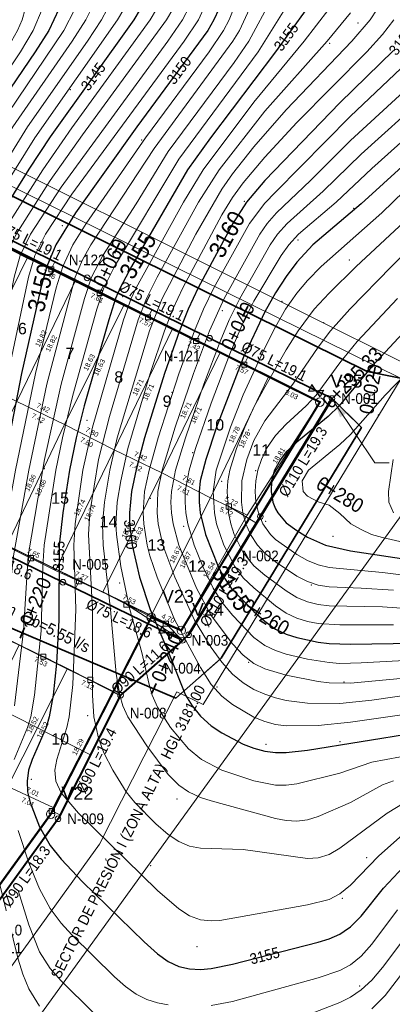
# Model space of a CAD drawing. Header units: metres. Extents: x 295850 to 310263, y 8095845 to 8104014.
# Tile 32 of 77: x 296290 to 296342, y 8096291 to 8096429. Entities that reach past the tile are written whole.
import ezdxf
from ezdxf.enums import TextEntityAlignment as Align

# ---------------------------------------------------------------- set-up
doc = ezdxf.new("R2010")
doc.units = ezdxf.units.M
doc.linetypes.add('CENTER', pattern=[5.08, 3.175, -0.635, 0.635, -0.635])
for name, color, linetype, lineweight in [('ALIN-C08', 8, 'CENTER', 13), ('ALIN-C18', 8, 'CENTER', 13), ('ALIN-LA', 8, 'CENTER', 13), ('ALIN-LC', 8, 'CENTER', 13), ('ALIN-PNORTE', 8, 'CENTER', 13), ('AP-CONEX', 150, 'Continuous', 18), ('AP-LC', 134, 'Continuous', 35), ('AP-LC-TXT', 134, 'Continuous', 18), ('AP-LI', 30, 'Continuous', 35), ('AP-LI-TXT', 30, 'Continuous', 18), ('AP-NODOS', 1, 'Continuous', 18), ('AP-NODOS-TXT', 1, 'Continuous', 18), ('AP-RED-075', 5, 'Continuous', 35), ('AP-RED-090', 140, 'Continuous', 40), ('AP-RED-110', 170, 'Continuous', 50), ('AP-RED-TXT', 5, 'Continuous', 18), ('AP-SECTORES-TXT', 211, 'Continuous', 18), ('AP-VALVULAS', 42, 'Continuous', 25), ('C-TOPO-MAJR', 33, 'Continuous', 25), ('C-TOPO-MINR', 253, 'Continuous', 13), ('C-TOPO-PNTS', 8, 'Continuous', 9), ('C-TOPO-TEXT', 33, 'Continuous', 13), ('C-TOPO-TEXT-500', 33, 'Continuous', 13), ('LOTE', 7, 'Continuous', 18), ('LOTE_MEDIDAS', 8, 'Continuous', 13), ('LOTE_NUMERO', 8, 'Continuous', 13), ('MANZANA', 3, 'Continuous', 25), ('PERIMETRO', 1, 'Continuous', 35), ('RELIEVE_LIMITE', 6, 'Continuous', 18), ('VERTICES', 1, 'Continuous', 13), ('VIA_BORDE', 8, 'Continuous', 18)]:
    doc.layers.add(name, color=color, linetype=linetype, lineweight=lineweight)
doc.styles.add('ARIAL', font='arial.ttf')

# ---------------------------------------------------------------- blocks, each defined once
blk = doc.blocks.new('PUNTOS_TOPOGRAFICOS')
at = {"layer": 'C-TOPO-PNTS'}
for p in [(296337.538, 8096428.472, 3157.484), (296327.371, 8096425.497, 3155.27), (296333.571, 8096425.638, 3157.11), (296297.296, 8096419.12, 3144.208), (296307.285, 8096412.106, 3150.9), (296321.632, 8096403.498, 3160.03), (296336.936, 8096402.541, 3164.98), (296296.162, 8096400.132, 3149.898), (296329.156, 8096398.103, 3164.561), (296336.336, 8096395.332, 3166.666), (296304.595, 8096390.168, 3155.474), (296326.889, 8096389.538, 3165.926), (296318.55, 8096388.23, 3162.308), (296332.72, 8096386.529, 3167.666), (296314.042, 8096384.248, 3160.896), (296311.523, 8096376.817, 3160.938), (296339.862, 8096377.069, 3170.686), (296323.545, 8096375.76, 3167.212), (296340.372, 8096373.635, 3171.378), (296293.133, 8096372.535, 3152.176), (296299.634, 8096372.891, 3155.48), (296322.229, 8096371.527, 3167.394), (296314.42, 8096368.378, 3163.892), (296307.215, 8096367.683, 3160.19), (296293.637, 8096366.111, 3153.17), (296323.236, 8096365.859, 3169.072), (296318.45, 8096364.348, 3166.786), (296326.511, 8096363.466, 3171.34), (296308.5, 8096361.954, 3161.782), (296324.643, 8096358.756, 3169.698), (296313.16, 8096358.05, 3163.748), (296297.416, 8096356.412, 3155.874), (296334.066, 8096356.631, 3170.768), (296304.217, 8096350.115, 3158.8), (296331.02, 8096349.829, 3168.138), (296303.46, 8096346.11, 3158.3), (296316.183, 8096344.195, 3162.468), (296322.229, 8096339.031, 3163.072), (296335.58, 8096336.26, 3163.128), (296317.807, 8096335.589, 3161.128), (296299.728, 8096331.544, 3156.952), (296335.023, 8096327.937, 3160.032), (296324.667, 8096327.577, 3160.298), (296291.851, 8096322.644, 3155.816), (296298.878, 8096321.909, 3156.496), (296312.198, 8096319.925, 3157.718), (296338.743, 8096311.683, 3156.3), (296308.513, 8096310.573, 3156.28), (296335.342, 8096306.015, 3156.09), (296292.643, 8096301.504, 3153.552), (296315.032, 8096299.237, 3155.726), (296337.798, 8096293.734, 3153.462)]:
    blk.add_point(p, dxfattribs=at)
blk = doc.blocks.new('CURVAS_NIVEL')
at = {"layer": 'C-TOPO-MAJR'}
for points, elevation in [([(296295.66, 8096430.42), (296294.27, 8096427.42), (296292.39, 8096424.42), (296286.23, 8096415.42), (296280.99, 8096406.5), (296278.69, 8096401.92), (296275.9, 8096395.92), (296275.32, 8096394.42), (296274.43, 8096391.42), (296264.05, 8096337.42), (296263.08, 8096331.42), (296262.43, 8096320.92), (296262.3, 8096316.42), (296262.46, 8096310.42), (296263.56, 8096292.42), (296263.53, 8096289.42)], 3140), ([(296307.06, 8096430.42), (296306.19, 8096428.92), (296294.49, 8096412.55), (296291.49, 8096408.04), (296286.75, 8096400.42), (296285.49, 8096397.92), (296284.69, 8096395.92), (296283.5, 8096391.42), (296272.6, 8096334.42), (296271.69, 8096328.42), (296271.47, 8096322.42), (296271.59, 8096317.92), (296272.99, 8096304.42), (296274.68, 8096292.42), (296274.98, 8096287.92)], 3145), ([(296318.07, 8096430.42), (296317.39, 8096428.92), (296316.53, 8096427.42), (296306.61, 8096413.92), (296298.03, 8096401.92), (296295.25, 8096397.42), (296293.98, 8096394.42), (296293.18, 8096391.42), (296290.47, 8096379.42), (296286.99, 8096361.87), (296283.89, 8096344.92), (296280.99, 8096327.63), (296280.74, 8096325.42), (296280.81, 8096320.92), (296281.62, 8096314.92), (296282.69, 8096308.92), (296284.94, 8096298.42), (296286.27, 8096290.92)], 3150), ([(296332.48, 8096433.42), (296326, 8096424.42), (296316.89, 8096412.42), (296313.68, 8096407.92), (296305.85, 8096394.42), (296304.25, 8096391.42), (296303.63, 8096389.92), (296302.66, 8096386.92), (296299.24, 8096374.92), (296298.11, 8096370.42), (296297.16, 8096365.92), (296296.22, 8096359.92), (296295.72, 8096355.42), (296295.67, 8096344.92), (296295.34, 8096338.92), (296294.91, 8096334.42), (296294.35, 8096331.42), (296293.89, 8096329.92), (296291.95, 8096325.42), (296291.43, 8096323.92), (296291.23, 8096322.42), (296291.31, 8096320.92), (296291.65, 8096319.42), (296292.99, 8096316.01), (296294.49, 8096313.42), (296295.99, 8096311.47), (296298.99, 8096308.34), (296307.64, 8096299.92), (296309.49, 8096298.23), (296310.99, 8096297.16), (296312.49, 8096296.49), (296313.99, 8096296.15), (296315.49, 8096296.07), (296316.99, 8096296.2), (296319.99, 8096296.82), (296331.99, 8096299.88), (296333.49, 8096300.35), (296334.99, 8096301), (296335.63, 8096301.42), (296336.49, 8096302.03), (296337.99, 8096303.52), (296341.11, 8096307.42), (296343.93, 8096310.42)], 3155), ([(296342.49, 8096424.62), (296334.99, 8096417.32), (296324.49, 8096406.44), (296321.96, 8096403.42), (296320.02, 8096400.42), (296315.2, 8096391.42), (296313.77, 8096388.42), (296312.57, 8096385.42), (296310.49, 8096379.42), (296307.69, 8096370.42), (296306.49, 8096366.02), (296305.86, 8096362.92), (296305.56, 8096359.92), (296305.59, 8096358.42), (296305.93, 8096355.42), (296306.98, 8096350.92), (296308.48, 8096346.42), (296311.05, 8096340.42), (296313.43, 8096334.42), (296314.35, 8096332.92), (296315.49, 8096331.51), (296316.99, 8096330.16), (296318.49, 8096329.15), (296321.49, 8096327.6), (296322.99, 8096327.01), (296324.49, 8096326.61), (296325.99, 8096326.41), (296327.49, 8096326.42), (296330.49, 8096326.74), (296345.49, 8096329.15)], 3160), ([(296331.99, 8096341.85), (296333.49, 8096341.67), (296336.49, 8096341.59), (296351.49, 8096341.82)], 3165), ([(296349.99, 8096414.1), (296337.99, 8096403.16), (296331.22, 8096397.42), (296328.99, 8096395.03), (296327.49, 8096393.01), (296325.99, 8096390.71), (296324.49, 8096388.07), (296321.49, 8096381.62), (296317.75, 8096371.92), (296316.23, 8096367.42), (296315.48, 8096364.42), (296315.32, 8096362.92), (296315.32, 8096361.42), (296315.48, 8096359.92), (296316.19, 8096356.92), (296317.99, 8096352.42), (296318.78, 8096350.92), (296319.8, 8096349.42), (296322.99, 8096346.15), (296324.49, 8096344.77), (296325.99, 8096343.68), (296327.49, 8096342.96), (296328.99, 8096342.48), (296331.99, 8096341.85)], 3165), ([(296346.94, 8096388.42), (296339.49, 8096380.43), (296334.91, 8096374.92), (296333.37, 8096373.42), (296328.99, 8096369.85), (296327.49, 8096368.46), (296326.69, 8096367.42), (296325.84, 8096365.92), (296325.45, 8096364.42), (296325.39, 8096362.92), (296325.64, 8096361.42), (296325.99, 8096360.52), (296326.33, 8096359.92), (296327.49, 8096358.56), (296328.99, 8096357.46), (296330.49, 8096356.56), (296333, 8096355.42), (296336.49, 8096354.62), (296345.49, 8096353.27)], 3170)]:
    blk.add_lwpolyline(points, dxfattribs=dict(at, elevation=elevation))
at = {"layer": 'C-TOPO-MINR'}
for points, elevation in [([(296291.39, 8096431.92), (296290.54, 8096428.92), (296289.92, 8096427.42), (296288.24, 8096424.42), (296283.32, 8096416.92), (296278.13, 8096407.92), (296272.38, 8096395.92), (296271.23, 8096392.92), (296270.8, 8096391.42), (296261.49, 8096343.09), (296259.67, 8096332.92), (296258.77, 8096322.42), (296258.63, 8096319.42), (296258.68, 8096313.42), (296259.07, 8096301.42), (296259.13, 8096292.42), (296258.98, 8096289.42)], 3138), ([(296293.35, 8096430.42), (296292.11, 8096427.42), (296290.32, 8096424.42), (296285.22, 8096416.92), (296279.94, 8096407.92), (296277.68, 8096403.42), (296274.15, 8096395.92), (296273.03, 8096392.92), (296272.62, 8096391.42), (296262.23, 8096337.42), (296261.29, 8096331.42), (296260.56, 8096320.92), (296260.46, 8096317.92), (296260.58, 8096310.42), (296261.32, 8096292.42), (296261.23, 8096289.42)], 3139), ([(296297.93, 8096430.42), (296296.4, 8096427.42), (296287.25, 8096413.92), (296282.78, 8096406.42), (296281.17, 8096403.42), (296277.65, 8096395.92), (296276.62, 8096392.92), (296275.91, 8096389.92), (296265.59, 8096335.92), (296264.86, 8096331.42), (296264.21, 8096319.42), (296264.19, 8096314.92), (296264.49, 8096309.01), (296265.78, 8096292.42), (296265.83, 8096289.42)], 3141), ([(296300.19, 8096430.42), (296299.44, 8096428.92), (296297.55, 8096425.92), (296289.25, 8096413.92), (296282.95, 8096403.42), (296280.71, 8096398.92), (296279.4, 8096395.92), (296278.86, 8096394.42), (296278.05, 8096391.42), (296267.41, 8096335.92), (296266.49, 8096329.92), (296266.1, 8096320.92), (296266.04, 8096316.42), (296266.37, 8096310.42), (296268.09, 8096290.92)], 3142), ([(296302.46, 8096430.42), (296301.66, 8096428.92), (296299.68, 8096425.92), (296291.28, 8096413.92), (296284.77, 8096403.42), (296283.17, 8096400.42), (296281.77, 8096397.42), (296280.64, 8096394.42), (296280.21, 8096392.92), (296279.26, 8096388.42), (296269.24, 8096335.92), (296268.27, 8096329.92), (296267.93, 8096322.42), (296267.92, 8096316.42), (296268.64, 8096307.42), (296270.34, 8096290.92)], 3143), ([(296304.76, 8096430.42), (296303.91, 8096428.92), (296292.33, 8096412.42), (296285.76, 8096401.92), (296283.51, 8096397.42), (296282.92, 8096395.92), (296282.02, 8096392.92), (296270.78, 8096334.42), (296270.26, 8096331.42), (296269.92, 8096328.42), (296269.69, 8096322.42), (296269.73, 8096317.92), (296270.8, 8096305.92), (296272.14, 8096295.42), (296272.58, 8096290.92)], 3144), ([(296309.36, 8096430.42), (296308.47, 8096428.92), (296297.49, 8096413.79), (296293.44, 8096407.92), (296288.49, 8096400.18), (296287.06, 8096397.42), (296286.48, 8096395.92), (296285.64, 8096392.92), (296285.03, 8096389.92), (296274.43, 8096334.42), (296273.47, 8096328.42), (296273.26, 8096323.92), (296273.46, 8096317.92), (296275.04, 8096304.42), (296276.91, 8096292.42), (296277.21, 8096289.42)], 3146), ([(296311.62, 8096430.42), (296310.75, 8096428.92), (296298.99, 8096412.82), (296294.49, 8096406.42), (296289.69, 8096398.92), (296288.32, 8096395.92), (296287.49, 8096392.92), (296285.72, 8096383.92), (296276.26, 8096334.42), (296275.27, 8096328.42), (296275.06, 8096323.92), (296275.35, 8096317.92), (296277.1, 8096304.42), (296279.16, 8096292.42), (296279.82, 8096286.42)], 3147), ([(296313.99, 8096430.78), (296313, 8096428.92), (296310.93, 8096425.92), (296295.99, 8096405.52), (296291.7, 8096398.92), (296290.26, 8096395.92), (296289.41, 8096392.92), (296287.29, 8096382.42), (296279.49, 8096341.8), (296277.11, 8096328.42), (296276.89, 8096323.92), (296277.26, 8096317.92), (296279.2, 8096304.42), (296280.92, 8096295.42), (296281.64, 8096290.92)], 3148), ([(296316.56, 8096431.92), (296315.22, 8096428.92), (296313.22, 8096425.92), (296297.49, 8096404.52), (296293.83, 8096398.92), (296292.33, 8096395.92), (296291.42, 8096392.92), (296288.57, 8096379.42), (296280.99, 8096339.77), (296279.49, 8096331.35), (296278.87, 8096326.92), (296278.81, 8096322.42), (296279.03, 8096319.42), (296279.41, 8096316.42), (296280.99, 8096306.41), (296283.21, 8096295.42), (296284.92, 8096284.92)], 3149), ([(296321.49, 8096433.92), (296319.53, 8096428.92), (296318.74, 8096427.42), (296316.71, 8096424.42), (296307.81, 8096412.42), (296299.51, 8096400.42), (296297.63, 8096397.42), (296296.22, 8096394.42), (296295.33, 8096391.42), (296292.41, 8096379.42), (296289.63, 8096365.92), (296287.13, 8096352.42), (296284.06, 8096331.42), (296282.8, 8096325.42), (296282.67, 8096323.92), (296282.76, 8096320.92), (296283.62, 8096314.92), (296284.53, 8096310.42), (296286.97, 8096299.92), (296288.18, 8096293.92), (296289.01, 8096290.92)], 3151), ([(296323.73, 8096433.42), (296320.94, 8096427.42), (296320.04, 8096425.92), (296309.03, 8096410.92), (296300.17, 8096397.42), (296298.99, 8096395.34), (296297.97, 8096392.92), (296294.02, 8096377.92), (296291.49, 8096365.92), (296289.36, 8096353.92), (296288.21, 8096343.42), (296286.87, 8096332.92), (296286.27, 8096329.92), (296284.93, 8096325.42), (296284.7, 8096323.92), (296284.72, 8096320.92), (296285.11, 8096317.92), (296285.67, 8096314.92), (296289.99, 8096297.5), (296290.66, 8096295.42), (296291.49, 8096293.34), (296292.99, 8096290.91)], 3152), ([(296339.49, 8096290.56), (296341.36, 8096292.42), (296348.26, 8096301.42)], 3152), ([(296325.51, 8096431.92), (296322.28, 8096425.92), (296320.2, 8096422.92), (296310.99, 8096410.51), (296306.49, 8096403.17), (296301.84, 8096395.92), (296300.27, 8096392.92), (296299.28, 8096389.92), (296296.02, 8096377.92), (296293.66, 8096367.42), (296291.41, 8096353.92), (296290.73, 8096343.42), (296289.47, 8096332.92)], 3153), ([(296289.99, 8096307.11), (296291.49, 8096302.3), (296292.99, 8096298.52), (296294.49, 8096296.19), (296295.99, 8096294.46), (296300.49, 8096290.05)], 3153), ([(296329.84, 8096289.42), (296334.99, 8096291.46), (296336.49, 8096292.2), (296337.99, 8096293.19), (296339.49, 8096294.57), (296340.99, 8096296.33), (296345.49, 8096302.36)], 3153), ([(296327.32, 8096430.42), (296323.58, 8096424.42), (296312.47, 8096409.42), (296303.47, 8096394.42), (296301.98, 8096391.42), (296301, 8096388.42), (296297.64, 8096376.42), (296296.2, 8096370.42), (296295.26, 8096365.92), (296293.65, 8096355.42), (296293.44, 8096352.42), (296293.21, 8096343.42), (296292.3, 8096334.42), (296291.76, 8096331.42), (296291.31, 8096329.92), (296289.42, 8096325.42)], 3154), ([(296289.99, 8096315.49), (296291.49, 8096310.99), (296292.99, 8096307.35), (296294.49, 8096304.58), (296295.99, 8096302.53), (296297.49, 8096300.9), (296303.49, 8096295.05), (296304.99, 8096293.69), (296306.49, 8096292.6), (296307.99, 8096291.87), (296309.49, 8096291.41), (296310.99, 8096291.13)], 3154), ([(296316.99, 8096291.04), (296319.99, 8096291.59), (296331.99, 8096294.9), (296334.99, 8096295.92), (296336.49, 8096296.72), (296337.99, 8096297.94), (296339.49, 8096299.61), (296343.09, 8096304.42)], 3154), ([(296333.47, 8096430.42), (296329.99, 8096425.92), (296322.99, 8096417.39), (296315.87, 8096407.92), (296313.13, 8096403.42), (296306.49, 8096391.42), (296305.8, 8096389.92), (296304.72, 8096386.92), (296300.4, 8096371.92), (296299.06, 8096365.92), (296297.96, 8096358.42), (296297.8, 8096355.42), (296298.04, 8096346.42), (296297.64, 8096335.92), (296297.13, 8096331.42), (296296.78, 8096329.92), (296295.38, 8096325.42), (296295.13, 8096323.92), (296295.27, 8096322.42), (296295.99, 8096320.77), (296298.44, 8096317.92), (296309.49, 8096307.13), (296312.49, 8096304.53), (296313.99, 8096303.58), (296315.49, 8096303.02), (296316.99, 8096302.85), (296318.19, 8096302.92), (296330.49, 8096305.1), (296333.49, 8096305.85), (296334.99, 8096306.63), (296336.49, 8096307.84), (296340.43, 8096311.92), (296343.82, 8096314.92)], 3156), ([(296336.49, 8096429.88), (296333.24, 8096425.92), (296324.49, 8096416.14), (296318.11, 8096407.92), (296315.24, 8096403.42), (296309.45, 8096392.92), (296307.96, 8096389.92), (296306.78, 8096386.92), (296302.76, 8096373.42), (296301.23, 8096367.42), (296300.02, 8096359.92), (296299.82, 8096356.92), (296300.4, 8096346.42), (296300.41, 8096334.42), (296300.6, 8096331.42), (296301.21, 8096328.42), (296301.99, 8096326.38), (296303.22, 8096323.92), (296305.11, 8096320.92), (296306.33, 8096319.42), (296309.27, 8096316.42), (296310.99, 8096314.95), (296312.49, 8096313.95), (296313.99, 8096313.31), (296315.49, 8096313.01), (296321.49, 8096312.86), (296330.49, 8096311.57), (296331.99, 8096311.66), (296333.49, 8096312.12), (296334.99, 8096313.01), (296341.61, 8096317.92), (296343.99, 8096319.38)], 3157), ([(296341.19, 8096431.92), (296339.24, 8096428.92), (296336.68, 8096425.92), (296327.49, 8096416.31), (296322.99, 8096411.16), (296319.99, 8096407.35), (296318.49, 8096405.21), (296314.85, 8096398.92), (296310.12, 8096389.92), (296308.35, 8096385.42), (296303.85, 8096370.42), (296302.81, 8096365.92), (296302.05, 8096361.42), (296301.77, 8096358.42), (296301.87, 8096355.42), (296302.89, 8096346.42), (296303.7, 8096337.42), (296304.2, 8096334.42), (296304.64, 8096332.92), (296305.32, 8096331.42), (296307.99, 8096327.35), (296310.99, 8096323.35), (296312.49, 8096321.84), (296313.83, 8096320.92), (296315.49, 8096320.14), (296316.99, 8096319.65), (296325.99, 8096317.19), (296327.49, 8096316.91), (296328.99, 8096316.8), (296330.49, 8096316.98), (296331.99, 8096317.48), (296336.49, 8096319.43), (296340.99, 8096321.91), (296342.49, 8096322.46)], 3158), ([(296342.54, 8096428.92), (296340.99, 8096426.86), (296338.76, 8096424.42), (296328.99, 8096414.55), (296324.49, 8096409.71), (296321.49, 8096406.13), (296319.99, 8096404.05), (296318.49, 8096401.61), (296313.02, 8096391.42), (296311.62, 8096388.42), (296310.45, 8096385.42), (296308.48, 8096379.42), (296305.35, 8096368.92), (296304.35, 8096364.42), (296303.85, 8096361.42), (296303.66, 8096358.42), (296303.73, 8096356.92), (296304.35, 8096352.42), (296305.62, 8096346.42), (296307.3, 8096340.42), (296308.31, 8096335.92), (296308.76, 8096334.42), (296309.49, 8096332.76), (296311.32, 8096329.92), (296313.83, 8096326.92), (296315.65, 8096325.42), (296318.49, 8096323.94), (296322.99, 8096322.44), (296325.99, 8096321.85), (296327.49, 8096321.82), (296328.99, 8096322.01), (296334.99, 8096323.52), (296339.49, 8096325.06), (296345.49, 8096326.2)], 3159), ([(296322.99, 8096331.35), (296324.49, 8096330.73), (296325.99, 8096330.33), (296327.49, 8096330.13), (296331.99, 8096330.2), (296336.49, 8096330.67), (296343.99, 8096331.74)], 3161), ([(296344.43, 8096422.92), (296336.49, 8096415.43), (296325.99, 8096404.8), (296324.49, 8096403.24), (296322.34, 8096400.42), (296317.39, 8096391.42), (296315.92, 8096388.42), (296314.67, 8096385.42), (296312.49, 8096379.38), (296309.6, 8096370.42), (296308.3, 8096365.92), (296307.67, 8096362.92), (296307.47, 8096359.92), (296307.56, 8096358.42), (296308.04, 8096355.42), (296308.42, 8096353.92), (296309.43, 8096350.92), (296311.92, 8096344.92), (296315.49, 8096338.29), (296317.02, 8096335.92), (296318.49, 8096334.3), (296319.99, 8096333.11), (296322.99, 8096331.35)], 3161), ([(296325.99, 8096334.06), (296327.49, 8096333.71), (296330.49, 8096333.3), (296334.99, 8096333.28), (296339.49, 8096333.75), (296348.49, 8096335.04)], 3162), ([(296345.06, 8096419.92), (296336.49, 8096412.05), (296330.9, 8096406.42), (296326.16, 8096401.92), (296324.84, 8096400.42), (296323.79, 8096398.92), (296318.81, 8096389.92), (296316.77, 8096385.42), (296314.52, 8096379.42), (296311.98, 8096371.92), (296310.15, 8096365.92), (296309.52, 8096362.92), (296309.43, 8096359.92), (296309.59, 8096358.42), (296310.24, 8096355.42), (296311.91, 8096350.92), (296314.65, 8096344.92), (296316.99, 8096341.12), (296318.49, 8096339.05), (296319.99, 8096337.37), (296321.49, 8096336.14), (296322.99, 8096335.23), (296324.49, 8096334.56), (296325.99, 8096334.06)], 3162), ([(296327.49, 8096337.21), (296331.99, 8096336.33), (296333.49, 8096336.16), (296336.49, 8096336.13), (296357.49, 8096338.05)], 3163), ([(296346.99, 8096418.25), (296337.99, 8096410.1), (296332.67, 8096404.92), (296327.63, 8096400.42), (296326.3, 8096398.92), (296325.26, 8096397.42), (296320.99, 8096389.92), (296319.52, 8096386.92), (296318.24, 8096383.92), (296315.97, 8096377.92), (296313.4, 8096370.42), (296312.02, 8096365.92), (296311.43, 8096362.92), (296311.35, 8096361.42), (296311.44, 8096359.92), (296311.67, 8096358.42), (296312.47, 8096355.42), (296314.94, 8096349.42), (296316.99, 8096345.59), (296319.99, 8096341.61), (296321.49, 8096340.02), (296322.99, 8096338.88), (296324.49, 8096338.11), (296327.49, 8096337.21)], 3163), ([(296334.99, 8096338.88), (296337.99, 8096338.94), (296354.49, 8096339.82)], 3164), ([(296348.49, 8096416.17), (296339.49, 8096408.09), (296334.5, 8096403.42), (296329.2, 8096398.92), (296327.86, 8096397.42), (296326.78, 8096395.92), (296322.99, 8096389.56), (296321.49, 8096386.55), (296319.71, 8096382.42), (296316.99, 8096375.27), (296314.81, 8096368.92), (296313.91, 8096365.92), (296313.37, 8096362.92), (296313.34, 8096361.42), (296313.47, 8096359.92), (296313.74, 8096358.42), (296314.64, 8096355.42), (296315.84, 8096352.42), (296317.26, 8096349.42), (296318.49, 8096347.45), (296319.99, 8096345.62), (296322.99, 8096342.48), (296324.49, 8096341.38), (296325.99, 8096340.67), (296327.49, 8096340.18), (296330.49, 8096339.48), (296333.49, 8096339), (296334.99, 8096338.88)], 3164), ([(296330.49, 8096344.74), (296331.99, 8096344.46), (296334.99, 8096344.25), (296342.49, 8096344.26)], 3166), ([(296347.08, 8096407.92), (296340.87, 8096401.92), (296332.4, 8096394.42), (296330.49, 8096392.43), (296328.99, 8096390.65), (296327.42, 8096388.42), (296325.99, 8096385.96), (296324.49, 8096383.01), (296321.49, 8096376.43), (296319.69, 8096371.92), (296317.7, 8096365.92), (296317.26, 8096362.92), (296317.46, 8096359.92), (296317.76, 8096358.42), (296318.75, 8096355.42), (296320.29, 8096352.42), (296321.49, 8096350.85), (296322.99, 8096349.43), (296325.99, 8096346.95), (296327.49, 8096345.92), (296328.99, 8096345.2), (296330.49, 8096344.74)], 3166), ([(296343.99, 8096400.63), (296337.3, 8096394.42), (296333.49, 8096390.66), (296331.42, 8096388.42), (296329.16, 8096385.42), (296327.49, 8096382.76), (296324.49, 8096377.51), (296322.99, 8096374.71), (296321.71, 8096371.92), (296320.54, 8096368.92), (296319.62, 8096365.92), (296319.33, 8096364.42), (296319.22, 8096362.92), (296319.44, 8096359.92), (296319.76, 8096358.42), (296320.24, 8096356.92), (296321.49, 8096354.4), (296322.99, 8096352.55), (296324.49, 8096351.24), (296327.49, 8096349.01), (296328.99, 8096348.1), (296330.49, 8096347.48), (296331.99, 8096347.12), (296333.49, 8096346.94), (296340.99, 8096346.81), (296346.99, 8096346.38)], 3167), ([(296337.99, 8096349.41), (296342.49, 8096349.13)], 3168), ([(296348.27, 8096400.42), (296342.23, 8096394.42), (296336.42, 8096388.42), (296333.7, 8096385.42), (296331.99, 8096383.14), (296328.43, 8096377.92), (296324.49, 8096372.8), (296322.99, 8096370.05), (296321.97, 8096367.42), (296321.27, 8096364.42), (296321.23, 8096361.42), (296321.44, 8096359.92), (296321.84, 8096358.42), (296322.48, 8096356.92), (296323.46, 8096355.42), (296324.49, 8096354.31), (296325.99, 8096353.08), (296328.99, 8096351.07), (296330.49, 8096350.32), (296331.99, 8096349.84), (296333.49, 8096349.59), (296337.99, 8096349.41)], 3168), ([(296343.07, 8096389.92), (296337.42, 8096383.92), (296335, 8096380.92), (296331.68, 8096376.42), (296330.31, 8096374.92), (296327.49, 8096372.34), (296325.99, 8096370.76), (296324.76, 8096368.92), (296324.04, 8096367.42), (296323.53, 8096365.92), (296323.23, 8096364.42), (296323.15, 8096362.92), (296323.27, 8096361.42), (296323.6, 8096359.92), (296324.21, 8096358.42), (296325.3, 8096356.92), (296325.99, 8096356.23), (296328.99, 8096354.09), (296330.49, 8096353.27), (296331.99, 8096352.67), (296333.49, 8096352.3), (296340.99, 8096351.61), (296346.99, 8096350.85)], 3169), ([(296348.49, 8096383.76), (296341.34, 8096376.42), (296336.49, 8096370.9), (296334.99, 8096369.48), (296330.64, 8096365.92), (296329.72, 8096364.42), (296329.88, 8096362.92), (296330.49, 8096362.27), (296331.99, 8096361.5), (296333.49, 8096361.02), (296334.99, 8096359.86), (296336.55, 8096358.42), (296337.99, 8096357.63), (296339.43, 8096356.92), (296340.99, 8096356.48), (296343.99, 8096355.81)], 3171), ([(296342.45, 8096367.42), (296341.83, 8096362.92), (296341.88, 8096361.42), (296342.53, 8096359.92)], 3172)]:
    blk.add_lwpolyline(points, dxfattribs=dict(at, elevation=elevation))
at = {"layer": 'C-TOPO-TEXT', "style": 'ARIAL', "width": 0.9}
for s, rotation, p in [('3160', 61.0019, (296319.19, 8096398.92)), ('3155', 59.8802, (296306.73, 8096395.92)), ('3150', 76.5795, (296293.18, 8096391.42)), ('3165', -55.7523, (296319.8, 8096349.42))]:
    blk.add_text(s, height=2.4, rotation=rotation, dxfattribs=at).set_placement(p, align=Align.MIDDLE_CENTER)
at = {"layer": 'C-TOPO-TEXT-500', "style": 'ARIAL', "width": 0.9}
for s, rotation, p in [('3155', 54.022, (296327.49, 8096426.53)), ('3160', 52.4801, (296343.6, 8096425.92)), ('3150', 53.2543, (296312.49, 8096421.85)), ('3145', 53.6696, (296300.49, 8096420.98)), ('3160', -84.93, (296305.72, 8096356.92)), ('3155', 87.6099, (296295.66, 8096353.92)), ('3155', 14.4007, (296324.49, 8096297.99))]:
    blk.add_text(s, height=1.5, rotation=rotation, dxfattribs=at).set_placement(p, align=Align.MIDDLE_CENTER)
blk = doc.blocks.new('NODO')
blk.add_circle((0, 0), 0.5)
blk = doc.blocks.new('VALV_COMP')
h = blk.add_hatch(color=7)
h.dxf.hatch_style = 1
h.paths.add_polyline_path([(-0.5, 0.3), (0, 0), (-0.5, -0.3)])
h.paths.add_polyline_path([(0.5, 0.3), (0, 0), (0.5, -0.3)])
blk.add_lwpolyline([(-0.5, 0.3), (0.5, -0.3), (0.5, 0.3), (-0.5, -0.3)], close=True)
blk = doc.blocks.new('CONEX')
blk.add_lwpolyline([(-0.3, -0.3), (0.3, -0.3), (0.3, 0.3), (-0.3, 0.3)], close=True)

msp = doc.modelspace()

# ---------------------------------------------------------------- hatches: boundary and pattern name
at = {"layer": 'AP-LI-TXT'}
h = msp.add_hatch(color=256, dxfattribs=at)
h.dxf.hatch_style = 1
h.paths.add_polyline_path([(296334.41, 8096375.13), (296335.02, 8096373.28), (296335.89, 8096373.87)])

# ---------------------------------------------------------------- linework, layer by layer
at = {"layer": 'ALIN-C08'}
msp.add_lwpolyline([(296229.44, 8096382.76), (296312.97, 8096342.1)], dxfattribs=at)
at = {"layer": 'ALIN-C18'}
msp.add_lwpolyline([(296063.91, 8096040.18), (296121.01, 8096092.54), (296131.43, 8096109.19), (296135.89, 8096116.49), (296152.65, 8096150.19), (296162.55, 8096154.42), (296179.05, 8096187.44), (296188.09, 8096192.99), (296197.71, 8096210.52), (296200.67, 8096208.8), (296213.79, 8096221.84), (296222.82, 8096228.93), (296230.88, 8096245.24), (296234.74, 8096242.36), (296246.53, 8096256.38), (296255.97, 8096262.44), (296266.42, 8096276.29), (296277.11, 8096294.04), (296284.84, 8096302.34), (296295.57, 8096317.14), (296304.33, 8096334.42), (296313.85, 8096342.89), (296333.91, 8096375.93)], dxfattribs=at)
at = {"layer": 'ALIN-LA'}
msp.add_lwpolyline([(296127.6, 8096348.3), (296134.39, 8096373.04), (296154.76, 8096362.2), (296161.82, 8096359.53), (296199.62, 8096341.19), (296212.96, 8096376.13), (296312.06, 8096334.03), (296318.41, 8096339.61), (296338.02, 8096371.9), (296333.91, 8096375.93)], dxfattribs=at)
at = {"layer": 'ALIN-LC'}
msp.add_lwpolyline([(296359.4, 8096375.6), (296338.81, 8096379.73), (296251.08, 8096423.02), (296245.63, 8096427.7), (296239.65, 8096432.84), (296182.6, 8096460.75), (296163.71, 8096421.63), (296158.69, 8096418.72), (296152.21, 8096414.95), (296133.2, 8096376.75), (296127.6, 8096348.3)], dxfattribs=at)
at = {"layer": 'ALIN-PNORTE'}
msp.add_lwpolyline([(296184.6, 8096452.15), (296217.58, 8096436.89), (296223.84, 8096434.35), (296236.83, 8096427.99), (296248.26, 8096418.16), (296333.91, 8096375.93)], dxfattribs=at)
at = {"layer": 'AP-CONEX'}
for p, q in [((296294.62, 8096394.01), (296295.13, 8096395.05)), ((296301.4, 8096390.71), (296301.89, 8096391.72)), ((296308.17, 8096387.28), (296308.7, 8096388.36)), ((296314.9, 8096383.98), (296315.42, 8096385.05)), ((296321.63, 8096380.68), (296322.14, 8096381.73)), ((296319.47, 8096360.83), (296323.32, 8096358.49)), ((296291.79, 8096353.59), (296291.33, 8096352.64)), ((296298.52, 8096350.37), (296298.03, 8096349.37)), ((296305.16, 8096347.11), (296312.97, 8096342.1)), ((296310.66, 8096344.44), (296312.97, 8096342.1)), ((296293.52, 8096339.83), (296304.3, 8096334.36)), ((296300.08, 8096336.57), (296304.33, 8096334.41)), ((296286.12, 8096333.18), (296300.1, 8096326.09)), ((296294.71, 8096318.24), (296295.83, 8096317.67))]:
    msp.add_line(p, q, dxfattribs=at)
at = {"layer": 'AP-LC'}
for p, q in [((296304.19, 8096397.7), (296303.48, 8096396.27)), ((296322.13, 8096388.85), (296321.42, 8096387.42)), ((296339.95, 8096380.32), (296339.63, 8096378.75))]:
    msp.add_line(p, q, dxfattribs=at)
msp.add_lwpolyline([(296359.4, 8096375.6), (296338.81, 8096379.73), (296251.08, 8096423.02), (296245.63, 8096427.7), (296239.65, 8096432.84), (296182.6, 8096460.75), (296163.71, 8096421.63), (296158.69, 8096418.72), (296152.21, 8096414.95), (296133.2, 8096376.75), (296127.6, 8096348.3)], dxfattribs=at)
at = {"layer": 'AP-LI'}
for p, q in [((296334.47, 8096376.5), (296333.35, 8096375.36)), ((296333.73, 8096363.3), (296332.36, 8096364.13)), ((296323.35, 8096346.2), (296321.98, 8096347.03)), ((296290.26, 8096342.42), (296290.89, 8096343.89)), ((296308.67, 8096334.6), (296309.29, 8096336.07))]:
    msp.add_line(p, q, dxfattribs=at)
msp.add_lwpolyline([(296127.6, 8096348.3), (296134.39, 8096373.04), (296154.76, 8096362.2), (296161.82, 8096359.53), (296199.62, 8096341.19), (296212.96, 8096376.13), (296312.06, 8096334.03), (296318.41, 8096339.61), (296338.02, 8096371.9), (296333.91, 8096375.93)], dxfattribs=at)
at = {"layer": 'AP-LI-TXT'}
msp.add_lwpolyline([(296334.41, 8096375.13), (296339.91, 8096366.93), (296341.91, 8096366.93)], dxfattribs=at)
at = {"layer": 'AP-RED-075'}
for points in [[(296333.91, 8096375.93), (296316.78, 8096384.37), (296299.65, 8096392.82), (296282.52, 8096401.27), (296266.12, 8096409.36)], [(296312.97, 8096342.1), (296296.26, 8096350.23), (296279.56, 8096358.36), (296262.85, 8096366.5), (296254.62, 8096370.5)]]:
    msp.add_lwpolyline(points, dxfattribs=at)
at = {"layer": 'AP-RED-090'}
msp.add_lwpolyline([(296313.85, 8096342.89), (296312.97, 8096342.1), (296304.33, 8096334.42), (296295.57, 8096317.14), (296284.84, 8096302.34), (296284.14, 8096301.57), (296277.11, 8096294.04), (296271.76, 8096285.16), (296266.42, 8096276.29), (296255.97, 8096262.44), (296255.01, 8096261.83)], dxfattribs=at)
at = {"layer": 'AP-RED-110'}
msp.add_lwpolyline([(296333.91, 8096375.93), (296323.88, 8096359.41), (296313.85, 8096342.89)], dxfattribs=at)
at = {"layer": 'LOTE'}
for points in [[(296284.55, 8096398.97), (296291.24, 8096395.58), (296283.11, 8096378.99), (296276.34, 8096382.12)], [(296291.24, 8096395.58), (296298.01, 8096392.45), (296289.8, 8096375.51), (296283.11, 8096378.99)], [(296298.01, 8096392.45), (296304.78, 8096388.98), (296296.49, 8096372.3), (296289.8, 8096375.51)], [(296304.78, 8096388.98), (296311.55, 8096385.59), (296303.43, 8096368.74), (296296.49, 8096372.3)], [(296311.55, 8096385.59), (296318.24, 8096382.37), (296310.11, 8096365.52), (296303.43, 8096368.74)], [(296318.24, 8096382.37), (296325.01, 8096378.99), (296316.89, 8096362.05), (296310.11, 8096365.52)], [(296325.01, 8096378.99), (296332.21, 8096375.43), (296322.05, 8096359.6), (296316.89, 8096362.05)], [(296289.8, 8096375.51), (296296.49, 8096372.3), (296288.36, 8096355.28), (296281.59, 8096358.67)], [(296296.49, 8096372.3), (296303.43, 8096368.74), (296295.22, 8096351.89), (296288.36, 8096355.28)], [(296303.43, 8096368.74), (296310.11, 8096365.52), (296301.82, 8096348.84), (296295.22, 8096351.89)], [(296310.11, 8096365.52), (296316.89, 8096362.05), (296308.51, 8096345.37), (296301.82, 8096348.84)], [(296316.89, 8096362.05), (296322.05, 8096359.6), (296312.82, 8096343.51), (296308.51, 8096345.37)], [(296290.14, 8096341.48), (296296.91, 8096338.18), (296288.53, 8096321.67), (296282.1, 8096324.88)], [(296296.91, 8096338.18), (296303.26, 8096334.96), (296294.88, 8096318.7), (296288.53, 8096321.67)], [(296288.53, 8096321.67), (296294.88, 8096318.7), (296294.54, 8096317.77), (296283.87, 8096303.04), (296279.98, 8096304.9)]]:
    msp.add_lwpolyline(points, close=True, dxfattribs=at)
at = {"layer": 'MANZANA', "const_width": 0.15}
for points in [[(296247.73, 8096417.09), (296332.21, 8096375.43), (296312.82, 8096343.51), (296231.05, 8096383.3)], [(296225.98, 8096373.14), (296303.26, 8096334.96), (296294.54, 8096317.77), (296283.87, 8096303.04), (296209.64, 8096339.45)]]:
    msp.add_lwpolyline(points, close=True, dxfattribs=at)
at = {"layer": 'PERIMETRO', "const_width": 0.3}
msp.add_lwpolyline([(296265.43, 8096276.96), (296281.75, 8096304.05), (296283.88, 8096303.03), (296294.54, 8096317.77), (296308.61, 8096345.32), (296312.82, 8096343.5), (296332.21, 8096375.43), (296264.57, 8096409.13), (296234.58, 8096423.31), (296236.31, 8096426.91), (296223.36, 8096433.26), (296185.68, 8096451.64), (296164.62, 8096407.86), (296157.92, 8096411.17), (296153.34, 8096402.65), (296141.07, 8096377.29), (296157.57, 8096368.4), (296211.34, 8096342.74), (296209.72, 8096339.4), (296197.95, 8096315.92), (296188.13, 8096295.59), (296190.43, 8096294.46), (296146.17, 8096204.36)], dxfattribs=at)
at = {"layer": 'RELIEVE_LIMITE'}
msp.add_lwpolyline([(296115.65, 8096366.01), (296176.97, 8096325.37), (296108.69, 8096234.14), (296106.18, 8096184.14), (296077.64, 8096132.8), (296066.78, 8096089.62), (296027.77, 8096057.44), (296056.25, 8096026.73), (296130.24, 8096093.04), (296162.96, 8096140.44), (296205.7, 8096196.48), (296276.91, 8096267.41), (296355.03, 8096375.38), (296177.49, 8096464.04)], close=True, dxfattribs=at)
at = {"layer": 'VERTICES'}
for centre in [(296332.21, 8096375.43), (296308.61, 8096345.32), (296312.82, 8096343.5), (296294.54, 8096317.77)]:
    msp.add_circle(centre, 0.6, dxfattribs=at)
at = {"layer": 'VIA_BORDE'}
msp.add_lwpolyline([(296179.73, 8096290.77), (296177.41, 8096291.9), (296199, 8096335.76), (296198.97, 8096335.77), (296200.6, 8096339.14), (296161.34, 8096358.43), (296154.25, 8096361.11), (296130.46, 8096373.92), (296154.33, 8096421.91), (296160.92, 8096418.61), (296182.01, 8096462.44), (296220.4, 8096443.09), (296226.62, 8096440.57), (296246.98, 8096430.58), (296245.33, 8096427.19), (296343.58, 8096378.74), (296315.88, 8096333.13), (296312.21, 8096334.91), (296301.39, 8096313.59), (296286.4, 8096292.89), (296284.83, 8096293.66), (296272.06, 8096272.48)], dxfattribs=at)
for points in [[(296312.82, 8096343.51), (296332.21, 8096375.43), (296247.73, 8096417.09), (296231.05, 8096383.3), (296312.82, 8096343.51)], [(296303.26, 8096334.96), (296225.98, 8096373.14), (296209.64, 8096339.45), (296283.87, 8096303.04), (296294.54, 8096317.77), (296303.26, 8096334.96)]]:
    msp.add_lwpolyline(points, close=True, dxfattribs=at)

# ---------------------------------------------------------------- block references
at = {"layer": 'AP-CONEX', "xscale": 1.2, "yscale": 1.2}
for p in [(296294.62, 8096394.01), (296301.4, 8096390.71), (296308.17, 8096387.28), (296314.9, 8096383.98), (296321.63, 8096380.68), (296319.47, 8096360.83), (296291.79, 8096353.59), (296298.52, 8096350.37), (296305.16, 8096347.11), (296310.66, 8096344.44), (296293.52, 8096339.83), (296300.08, 8096336.57), (296294.71, 8096318.24)]:
    msp.add_blockref('CONEX', p, dxfattribs=at)
at = {"layer": 'AP-NODOS', "xscale": 0.8, "yscale": 0.8}
for p in [(296299.65, 8096392.82), (296316.78, 8096384.37), (296333.91, 8096375.93), (296323.88, 8096359.41), (296296.26, 8096350.23), (296313.85, 8096342.89), (296312.97, 8096342.1), (296304.33, 8096334.42), (296295.57, 8096317.14)]:
    msp.add_blockref('NODO', p, dxfattribs=at)
at = {"layer": 'AP-VALVULAS', "xscale": 1.8, "yscale": 1.8}
for p, rotation in [((296331.67, 8096377.03), 153.7516035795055), ((296310.72, 8096343.2), 154.0494969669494)]:
    msp.add_blockref('VALV_COMP', p, dxfattribs=dict(at, rotation=rotation))
at = {"layer": 'C-TOPO-MAJR'}
msp.add_blockref('CURVAS_NIVEL', (0, 0), dxfattribs=at)
at = {"layer": 'C-TOPO-PNTS'}
msp.add_blockref('PUNTOS_TOPOGRAFICOS', (0, 0), dxfattribs=at)

# ---------------------------------------------------------------- texts
at = {"layer": 'AP-LC-TXT', "style": 'ARIAL', "width": 0.9}
for s, rotation, p in [('0+060', 63.7374, (296304.37, 8096398.06)), ('0+040', 63.7374, (296322.3, 8096389.21)), ('0+020', 78.6648, (296340.03, 8096380.71))]:
    msp.add_text(s, height=2, rotation=rotation, dxfattribs=at).set_placement(p, align=Align.MIDDLE_RIGHT)
at = {"layer": 'AP-LI-TXT', "style": 'ARIAL', "width": 0.9}
for s, rotation, p in [('0+295.33', 45.5642, (296333.07, 8096375.07)), ('0+280', -31.269, (296332.02, 8096364.33)), ('0+220', 66.9839, (296291.04, 8096344.26)), ('0+260', -31.269, (296321.64, 8096347.24)), ('0+240', 66.9839, (296309.45, 8096336.44))]:
    msp.add_text(s, height=2, rotation=rotation, dxfattribs=at).set_placement(p, align=Align.MIDDLE_LEFT)
msp.add_text('LÍNEA DE IMPULSIÓN PVC Ø110 mm C-15 (PN16)  L=295.33 m  Qb=5.55 l/s', height=1.6, rotation=-26.5, dxfattribs=at).set_placement((296268, 8096355.5), align=Align.BOTTOM_CENTER)
at = {"layer": 'AP-NODOS-TXT', "style": 'ARIAL', "width": 0.9}
for s, p in [('N-122', (296299.65, 8096395.32)), ('N-121', (296312.93, 8096381.87)), ('N-001', (296337.76, 8096375.93)), ('N-002', (296323.88, 8096353.91)), ('N-005', (296300.11, 8096352.73)), ('N-003', (296316.82, 8096342.1)), ('N-004', (296312.97, 8096338.2)), ('N-008', (296308.18, 8096331.92)), ('N-009', (296299.42, 8096317.14)), ('N-010', (296287.98, 8096301.57)), ('N-011', (296287.98, 8096299.07))]:
    msp.add_text(s, height=1.5, dxfattribs=at).set_placement(p, align=Align.MIDDLE_CENTER)
at = {"layer": 'AP-RED-TXT', "style": 'ARIAL', "width": 0.9}
for s, rotation, p in [('Ø75 L=19.1', 333.7516, (296291.57, 8096398.03)), ('Ø75 L=19.1', 333.7516, (296308.7, 8096389.58)), ('Ø75 L=19.1', 333.7516, (296325.83, 8096381.14)), ('Ø110 L=19.3', 58.731, (296329.84, 8096367.1)), ('Ø75 L=18.6', 334.0495, (296287.43, 8096353.31)), ('Ø110 L=19.3', 58.731, (296318.8, 8096348.92)), ('Ø75 L=18.6', 334.0495, (296304.13, 8096345.18)), ('Ø90 L=11.6', 41.6615, (296307.05, 8096338.31)), ('Ø90 L=19.4', 63.1026, (296300.93, 8096325.28)), ('Ø90 L=18.3', 54.0954, (296291.1, 8096309.09))]:
    msp.add_text(s, height=1.5, rotation=rotation, dxfattribs=at).set_placement(p, align=Align.MIDDLE_CENTER)
at = {"layer": 'AP-SECTORES-TXT', "style": 'ARIAL', "width": 0.9}
msp.add_text('SECTOR DE PRESIÓN I (ZONA ALTA)  HGL 3181.00', height=1.5, rotation=63.4, dxfattribs=at).set_placement((296305.36, 8096315.31), align=Align.MIDDLE_CENTER)
at = {"layer": 'LOTE_MEDIDAS', "style": 'ARIAL'}
for s, rotation, p in [('7.46', 335.1741, (296294.29, 8096393.29)), ('7.61', 332.8588, (296301.03, 8096390)), ('7.57', 333.4295, (296307.81, 8096386.57)), ('18.82', 64.1322, (296293.18, 8096384.33)), ('18.82', 64.1322, (296294.62, 8096383.63)), ('7.42', 334.3065, (296314.55, 8096383.26)), ('18.63', 63.5569, (296299.92, 8096380.99)), ('18.63', 63.5569, (296301.35, 8096380.28)), ('7.57', 333.4297, (296321.27, 8096379.96)), ('18.71', 64.2523, (296306.77, 8096377.51)), ('18.71', 64.2523, (296308.21, 8096376.82)), ('8.03', 333.6993, (296328.25, 8096376.49)), ('7.42', -25.6937, (296293.49, 8096374.63)), ('18.71', 64.2523, (296313.46, 8096374.3)), ('7.42', 334.3063, (296292.8, 8096373.19)), ('18.71', 64.2523, (296314.9, 8096373.6)), ('18.78', 64.3645, (296320.23, 8096370.87)), ('7.80', -27.1274, (296300.32, 8096371.23)), ('18.78', 64.3645, (296321.67, 8096370.17)), ('7.80', 332.8726, (296299.59, 8096369.81)), ('7.42', -25.6935, (296307.12, 8096367.85)), ('18.81', 57.3176, (296326.45, 8096367.95)), ('7.42', 334.3065, (296306.42, 8096366.41)), ('18.86', 64.4759, (296291.7, 8096364.13)), ('7.61', -27.1403, (296313.86, 8096364.5)), ('18.86', 64.4759, (296293.14, 8096363.44)), ('7.61', 332.8597, (296313.13, 8096363.08)), ('18.74', 64.0193, (296298.6, 8096360.67)), ('18.74', 64.0193, (296300.04, 8096359.97)), ('5.72', -25.4329, (296319.81, 8096361.55)), ('5.72', 334.5671, (296319.12, 8096360.1)), ('18.63', 63.557, (296305.25, 8096357.54)), ('18.63', 63.557, (296306.68, 8096356.83)), ('7.65', -26.2867, (296292.14, 8096354.3)), ('18.67', 63.3245, (296311.98, 8096354.07)), ('18.67', 63.3245, (296313.41, 8096353.35)), ('18.54', 60.164, (296316.74, 8096351.95)), ('7.27', -24.7808, (296298.85, 8096351.09)), ('7.53', -27.4339, (296305.53, 8096347.82)), ('4.70', -23.34, (296310.98, 8096345.18)), ('7.53', 334.0055, (296293.17, 8096339.11)), ('7.12', 333.1245, (296299.72, 8096335.85)), ('18.52', 63.0891, (296292.01, 8096330.28)), ('18.52', 63.0891, (296293.43, 8096329.56)), ('18.29', 62.729, (296298.36, 8096327.2)), ('7.01', -25.0227, (296292.04, 8096320.91)), ('7.01', 334.9773, (296291.36, 8096319.46))]:
    msp.add_text(s, height=0.7, rotation=rotation, dxfattribs=at).set_placement(p, align=Align.MIDDLE_CENTER)
at = {"layer": 'LOTE_NUMERO', "style": 'ARIAL'}
for s, p in [('6', (296290.58, 8096385.72)), ('7', (296297.25, 8096382.25)), ('8', (296304.07, 8096378.94)), ('9', (296310.83, 8096375.56)), ('10', (296317.57, 8096372.26)), ('11', (296324.01, 8096368.74)), ('15', (296295.86, 8096362.01)), ('14', (296302.63, 8096358.71)), ('13', (296309.34, 8096355.45)), ('12', (296315.02, 8096352.49)), ('10', (296295.87, 8096328.31))]:
    msp.add_text(s, height=1.6, dxfattribs=at).set_placement(p, align=Align.MIDDLE_CENTER)
at = {"layer": 'VERTICES', "style": 'ARIAL'}
for s, p in [('V25', (296333.71, 8096376.93)), ('V23', (296310.11, 8096346.82)), ('V24', (296314.32, 8096345)), ('V22', (296296.04, 8096319.27))]:
    msp.add_text(s, height=1.8, dxfattribs=at).set_placement(p, align=Align.BOTTOM_LEFT)

doc.saveas('drawing.dxf')
